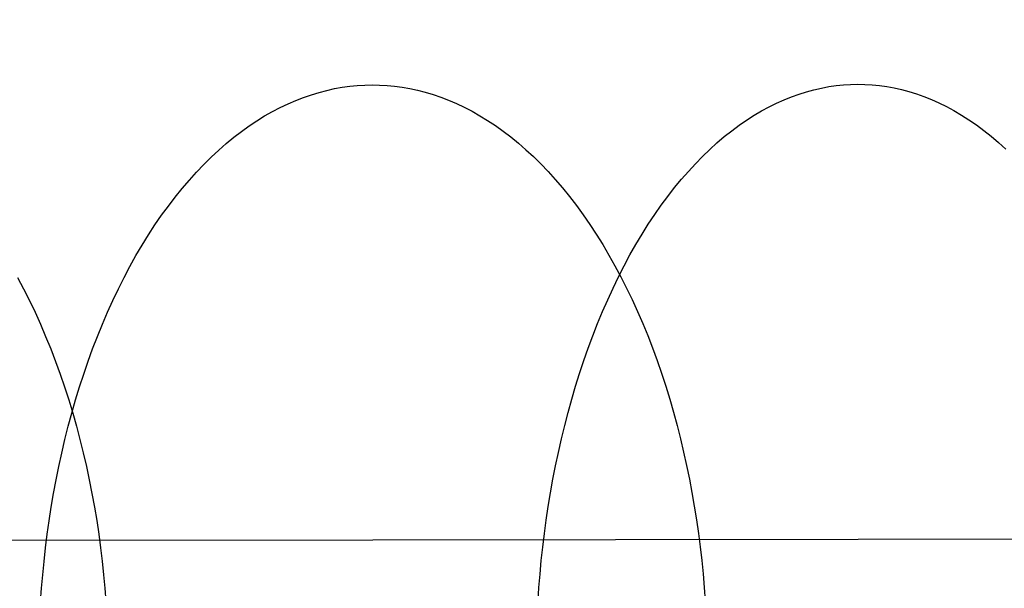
# Model space of a CAD drawing. Header units: millimetres. Extents: x -2852 to 102, y -106 to 97.
# Tile 138 of 256: x -2478 to -2466, y -4 to 3. Entities that reach past the tile are written whole.
import ezdxf

# ---------------------------------------------------------------- set-up
doc = ezdxf.new("R2010")
doc.units = ezdxf.units.MM
doc.header["$MEASUREMENT"] = 0
doc.layers.add('Predefinito', color=5, linetype='Continuous')

msp = doc.modelspace()

# ---------------------------------------------------------------- linework, layer by layer
at = {"layer": 'Predefinito', "extrusion": (-0.001366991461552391, 0.9999990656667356, 0)}
msp.add_lwpolyline([(1899.674573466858, 1028.425676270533), (1950.258311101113, 936.0311236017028), (1967.400196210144, 906.575531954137), (1985.126516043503, 877.4701447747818), (2004.656316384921, 847.0844636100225), (2025.496176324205, 816.669032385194), (2036.394788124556, 801.6049686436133), (2047.581462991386, 786.7526361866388), (2059.048771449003, 772.1737902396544), (2070.848342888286, 757.8628825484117), (2082.852187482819, 744.0269988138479), (2095.232192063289, 730.5284931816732), (2107.740481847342, 717.6917338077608), (2114.150143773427, 711.4284940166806), (2120.668526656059, 705.278737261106), (2127.105031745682, 699.4242024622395), (2133.651606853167, 693.6936066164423), (2140.312207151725, 688.0966408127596), (2147.090787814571, 682.6429961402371), (2153.75026149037, 677.5237656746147), (2160.526113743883, 672.5595220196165), (2167.421020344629, 667.7628195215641), (2174.437410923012, 663.1468989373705), (2181.31288946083, 658.8844485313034), (2188.305132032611, 654.8160355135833), (2195.415453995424, 650.9559758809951), (2202.64302808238, 647.320413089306), (2209.73752194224, 644.0360807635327), (2216.937413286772, 640.9926609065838), (2220.575985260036, 639.5662277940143), (2224.239767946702, 638.2060043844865), (2227.928330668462, 636.9140345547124), (2231.64124274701, 635.6923621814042), (2235.831195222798, 634.408737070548), (2240.048173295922, 633.2171015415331), (2244.289387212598, 632.1182628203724), (2248.553001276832, 631.1118868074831), (2252.586947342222, 630.2482168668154), (2256.637848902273, 629.4656582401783), (2260.704069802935, 628.7638639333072), (2264.783395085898, 628.1424203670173), (2268.846862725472, 627.6041235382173), (2272.919590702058, 627.1439552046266), (2277.000234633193, 626.7611647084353), (2281.087450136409, 626.4550013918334), (2285.179869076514, 626.2246883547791), (2289.276028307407, 626.0693437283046), (2293.374440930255, 625.98805940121), (2297.473620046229, 625.979927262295), (2305.646792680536, 626.1784472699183), (2313.808414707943, 626.6564582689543), (2321.949898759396, 627.4059781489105), (2330.063045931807, 628.4188195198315), (2338.132338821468, 629.6855258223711), (2346.159212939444, 631.19934427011), (2354.137618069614, 632.9527950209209), (2362.061503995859, 634.9383982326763), (2369.890818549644, 637.1387617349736), (2377.655943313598, 639.5559469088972), (2385.352627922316, 642.1840648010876), (2392.976220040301, 645.0172180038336), (2400.434543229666, 648.0133496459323), (2407.813089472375, 651.2003683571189), (2415.108121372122, 654.574644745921), (2422.315901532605, 658.1325494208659), (2429.27810764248, 661.7871694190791), (2436.148314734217, 665.6118309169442), (2442.921659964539, 669.6045235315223), (2449.593583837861, 673.7639364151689), (2455.744190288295, 677.8085140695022), (2461.79696152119, 681.9980824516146), (2467.746880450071, 686.3327562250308), (2473.588068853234, 690.8129082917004), (2480.985152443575, 696.835755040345), (2488.178176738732, 703.1012744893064), (2491.987888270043, 706.5957953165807), (2495.734193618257, 710.1583616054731), (2499.416204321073, 713.7875134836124), (2503.033206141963, 717.481423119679), (2509.945883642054, 724.9170763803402), (2516.605686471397, 732.579540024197), (2522.960022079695, 740.3811103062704), (2529.075879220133, 748.3716608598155), (2534.957113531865, 756.5253814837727), (2540.622272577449, 764.8319886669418), (2546.117810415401, 773.3251265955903), (2551.423854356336, 781.9349877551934), (2556.659804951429, 790.8208707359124), (2561.739512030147, 799.7986763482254), (2571.509788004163, 817.9680090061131), (2626.827584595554, 928.1936540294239), (2638.541319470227, 949.7322297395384), (2651.215680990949, 971.6716347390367), (2674.70444038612, 1009.524286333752), (2677.831677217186, 1014.878638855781), (2679.262425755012, 1017.450514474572), (2680.646061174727, 1020.04534911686), (2681.887900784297, 1022.49666156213), (2683.067744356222, 1024.978650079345), (2684.055893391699, 1027.222851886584), (2684.522245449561, 1028.356636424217), (2684.967345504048, 1029.498783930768)], dxfattribs=at)
msp.add_lwpolyline([(1899.674573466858, 1028.425676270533), (1950.258311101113, 936.0311236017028), (1967.400196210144, 906.575531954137), (1985.126516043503, 877.4701447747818), (2004.656316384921, 847.0844636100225), (2025.496176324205, 816.669032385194), (2036.394788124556, 801.6049686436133), (2047.581462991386, 786.7526361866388), (2059.048771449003, 772.1737902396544), (2070.848342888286, 757.8628825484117), (2082.852187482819, 744.0269988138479), (2095.232192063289, 730.5284931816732), (2107.740481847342, 717.6917338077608), (2114.150143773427, 711.4284940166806), (2120.668526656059, 705.278737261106), (2127.105031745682, 699.4242024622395), (2133.651606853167, 693.6936066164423), (2140.312207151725, 688.0966408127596), (2147.090787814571, 682.6429961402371), (2153.75026149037, 677.5237656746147), (2160.526113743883, 672.5595220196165), (2167.421020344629, 667.7628195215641), (2174.437410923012, 663.1468989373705), (2181.31288946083, 658.8844485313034), (2188.305132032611, 654.8160355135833), (2195.415453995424, 650.9559758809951), (2202.64302808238, 647.320413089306), (2209.73752194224, 644.0360807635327), (2216.937413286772, 640.9926609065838), (2220.575985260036, 639.5662277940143), (2224.239767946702, 638.2060043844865), (2227.928330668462, 636.9140345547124), (2231.64124274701, 635.6923621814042), (2235.831195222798, 634.408737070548), (2240.048173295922, 633.2171015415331), (2244.289387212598, 632.1182628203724), (2248.553001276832, 631.1118868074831), (2252.586947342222, 630.2482168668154), (2256.637848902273, 629.4656582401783), (2260.704069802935, 628.7638639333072), (2264.783395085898, 628.1424203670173), (2268.846862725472, 627.6041235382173), (2272.919590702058, 627.1439552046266), (2277.000234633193, 626.7611647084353), (2281.087450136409, 626.4550013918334), (2285.179869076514, 626.2246883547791), (2289.276028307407, 626.0693437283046), (2293.374440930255, 625.98805940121), (2297.473620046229, 625.979927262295), (2305.646792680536, 626.1784472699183), (2313.808414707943, 626.6564582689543), (2321.949898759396, 627.4059781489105), (2330.063045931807, 628.4188195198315), (2338.132338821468, 629.6855258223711), (2346.159212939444, 631.19934427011), (2354.137618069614, 632.9527950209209), (2362.061503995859, 634.9383982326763), (2369.890818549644, 637.1387617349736), (2377.655943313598, 639.5559469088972), (2385.352627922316, 642.1840648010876), (2392.976220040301, 645.0172180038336), (2400.434543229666, 648.0133496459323), (2407.813089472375, 651.2003683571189), (2415.108121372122, 654.574644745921), (2422.315901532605, 658.1325494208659), (2429.27810764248, 661.7871694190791), (2436.148314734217, 665.6118309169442), (2442.921659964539, 669.6045235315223), (2449.593583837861, 673.7639364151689), (2455.744190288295, 677.8085140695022), (2461.79696152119, 681.9980824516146), (2467.746880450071, 686.3327562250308), (2473.588068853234, 690.8129082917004), (2480.985152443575, 696.835755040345), (2488.178176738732, 703.1012744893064), (2491.987888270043, 706.5957953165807), (2495.734193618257, 710.1583616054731), (2499.416204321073, 713.7875134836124), (2503.033206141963, 717.481423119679), (2509.945883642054, 724.9170763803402), (2516.605686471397, 732.579540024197), (2522.960022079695, 740.3811103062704), (2529.075879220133, 748.3716608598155), (2534.957113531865, 756.5253814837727), (2540.622272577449, 764.8319886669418), (2546.117810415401, 773.3251265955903), (2551.423854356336, 781.9349877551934), (2556.659804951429, 790.8208707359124), (2561.739512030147, 799.7986763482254), (2571.509788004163, 817.9680090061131), (2626.827584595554, 928.1936540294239), (2638.541319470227, 949.7322297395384), (2651.215680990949, 971.6716347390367), (2674.70444038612, 1009.524286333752), (2677.831677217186, 1014.878638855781), (2679.262425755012, 1017.450514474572), (2680.646061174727, 1020.04534911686), (2681.887900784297, 1022.49666156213), (2683.067744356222, 1024.978650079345), (2684.055893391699, 1027.222851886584), (2684.522245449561, 1028.356636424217), (2684.967345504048, 1029.498783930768)], dxfattribs=at)
at = {"layer": 'Predefinito'}
for points in [[(-2477.582517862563, -4.122179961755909, 685.1212166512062), (-2477.571162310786, -3.961284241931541, 685.1376968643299), (-2477.557553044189, -3.799637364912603, 685.1573871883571), (-2477.541649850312, -3.637369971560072, 685.1803446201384), (-2477.523415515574, -3.474617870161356, 685.2066218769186), (-2477.502816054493, -3.311521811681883, 685.2362670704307), (-2477.479820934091, -3.148227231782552, 685.2693233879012), (-2477.454403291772, -2.984883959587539, 685.3058287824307), (-2477.42654014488, -2.821645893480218, 685.3458156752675), (-2477.396212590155, -2.658670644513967, 685.3893106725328), (-2477.363405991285, -2.496119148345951, 685.4363342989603), (-2477.328110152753, -2.33415524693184, 685.4869007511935), (-2477.290319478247, -2.172945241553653, 685.5410176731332), (-2477.250033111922, -2.012657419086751, 685.5986859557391), (-2477.20725506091, -1.853461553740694, 685.6598995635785), (-2477.16199429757, -1.695528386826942, 685.7246453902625), (-2477.114264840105, -1.539029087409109, 685.7929031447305), (-2477.064085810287, -1.384134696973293, 685.8646452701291), (-2477.011481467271, -1.231015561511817, 685.9398368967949), (-2476.95648121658, -1.07984075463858, 686.0184358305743), (-2476.899119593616, -0.9307774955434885, 686.1003925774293), (-2476.839436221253, -0.7839905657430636, 686.1856504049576), (-2476.777475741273, -0.6396417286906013, 686.2741454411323), (-2476.713287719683, -0.4978891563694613, 686.3658068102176), (-2476.646926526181, -0.3588868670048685, 686.460556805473), (-2476.578451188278, -0.222784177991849, 686.5583110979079), (-2476.507925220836, -0.0897251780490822, 686.6589789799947), (-2476.435416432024, 0.0401517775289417, 686.7624636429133), (-2476.360996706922, 0.1667145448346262, 686.8686624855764), (-2476.284741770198, 0.2898376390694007, 686.9774674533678), (-2476.206730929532, 0.4094026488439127, 687.0887654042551), (-2476.127046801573, 0.5252986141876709, 687.2024384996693), (-2476.04577502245, 0.6374223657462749, 687.3183646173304), (-2475.963003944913, 0.7456788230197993, 687.4364177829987), (-2475.878824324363, 0.8499812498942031, 687.5564686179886), (-2475.793328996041, 0.9502514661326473, 687.6783847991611), (-2475.706612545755, 1.046420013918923, 687.8020315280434), (-2475.618770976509, 1.138426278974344, 687.9272720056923), (-2475.5299013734, 1.226218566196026, 688.0539679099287), (-2475.440101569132, 1.309754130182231, 688.1819798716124), (-2475.34946981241, 1.388999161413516, 688.3111679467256), (-2475.258104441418, 1.463928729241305, 688.4413920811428), (-2475.166103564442, 1.534526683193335, 688.5725125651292), (-2475.073564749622, 1.600785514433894, 688.7043904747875), (-2474.980584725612, 1.662706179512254, 688.836888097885), (-2474.887259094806, 1.720297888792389, 688.9698693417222), (-2474.793682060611, 1.773577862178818, 689.1032001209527), (-2474.699946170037, 1.822571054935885, 689.2367487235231), (-2474.606142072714, 1.867309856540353, 689.3703861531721), (-2474.512358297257, 1.907833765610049, 689.5039864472), (-2474.418681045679, 1.944189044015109, 689.637426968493), (-2474.325194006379, 1.976428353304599, 689.7705886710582), (-2474.231978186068, 2.004610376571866, 689.903356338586), (-2474.139111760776, 2.028799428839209, 690.0356187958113), (-2474.04666994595, 2.0490650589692, 690.167269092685), (-2473.954724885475, 2.065481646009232, 690.2982046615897), (-2473.863345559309, 2.078127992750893, 690.4283274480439), (-2473.772597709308, 2.087086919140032, 690.5575440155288), (-2473.68254378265, 2.092444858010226, 690.6857656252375), (-2473.593242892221, 2.09429145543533, 690.8129082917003), (-2473.503937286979, 2.092689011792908, 690.940050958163), (-2473.413869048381, 2.087577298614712, 691.0682725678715), (-2473.323097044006, 2.078866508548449, 691.1974891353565), (-2473.231683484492, 2.066470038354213, 691.3276119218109), (-2473.139693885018, 2.050304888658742, 691.4585474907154), (-2473.047197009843, 2.030292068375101, 691.5901977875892), (-2472.954264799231, 2.006357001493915, 691.7224602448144), (-2472.8609722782, 1.978429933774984, 691.8552279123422), (-2472.767397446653, 1.946446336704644, 691.9883896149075), (-2472.67362115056, 1.910347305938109, 692.1218301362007), (-2472.579726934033, 1.870079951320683, 692.2554304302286), (-2472.485800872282, 1.825597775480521, 692.3890678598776), (-2472.391931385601, 1.776861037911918, 692.5226164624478), (-2472.298209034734, 1.723837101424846, 692.6559472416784), (-2472.204726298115, 1.666500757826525, 692.7889284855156), (-2472.111577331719, 1.604834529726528, 692.9214261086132), (-2472.018857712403, 1.538828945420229, 693.0533040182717), (-2471.926664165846, 1.468482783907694, 693.1844245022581), (-2471.835094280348, 1.393803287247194, 693.3146486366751), (-2471.744246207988, 1.314806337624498, 693.4438367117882), (-2471.654218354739, 1.231516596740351, 693.571848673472), (-2471.565109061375, 1.143967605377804, 693.6985445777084), (-2471.4770162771, 1.05220184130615, 693.8237850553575), (-2471.39003722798, 0.9562707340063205, 693.9474317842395), (-2471.304268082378, 0.8562346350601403, 694.069347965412), (-2471.219803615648, 0.7521627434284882, 694.1893988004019), (-2471.136736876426, 0.6441329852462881, 694.3074519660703), (-2471.055158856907, 0.5322318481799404, 694.4233780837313), (-2470.975158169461, 0.4165541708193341, 694.5370511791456), (-2470.896820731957, 0.2972028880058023, 694.6483491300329), (-2470.820229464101, 0.1742887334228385, 694.7571540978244), (-2470.745463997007, 0.0479299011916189, 694.8633529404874), (-2470.672600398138, -0.0817483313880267, 694.966837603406), (-2470.601710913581, -0.2146140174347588, 695.0675054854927), (-2470.532863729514, -0.3505289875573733, 695.1652597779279), (-2470.466122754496, -0.489349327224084, 695.2600097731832), (-2470.401547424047, -0.6309258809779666, 695.3516711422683), (-2470.339192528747, -0.7751047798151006, 695.4401661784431), (-2470.279108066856, -0.9217279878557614, 695.5254240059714), (-2470.221339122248, -1.07063386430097, 695.6073807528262), (-2470.165925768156, -1.221657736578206, 695.6859796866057), (-2470.112902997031, -1.374632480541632, 695.7611713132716), (-2470.062300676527, -1.529389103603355, 695.8329134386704), (-2470.014143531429, -1.685757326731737, 695.9011711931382), (-2469.968451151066, -1.843566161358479, 695.9659170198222), (-2469.925238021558, -2.002644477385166, 696.0271306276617), (-2469.884513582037, -2.162821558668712, 696.0847989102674), (-2469.846282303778, -2.323927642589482, 696.1389158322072), (-2469.810543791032, -2.485794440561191, 696.1894822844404), (-2469.777292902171, -2.648255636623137, 696.2365059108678), (-2469.746519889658, -2.811147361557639, 696.280000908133), (-2469.718210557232, -2.974308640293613, 696.31998780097), (-2469.692346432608, -3.137581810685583, 696.3564931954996), (-2469.66890495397, -3.300812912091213, 696.3895495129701), (-2469.647859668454, -3.463852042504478, 696.4191947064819), (-2469.629180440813, -3.626553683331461, 696.4454719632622), (-2469.612833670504, -3.788776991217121, 696.4684293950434), (-2469.59878251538, -3.950386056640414, 696.4881197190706), (-2469.586987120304, -4.111250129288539, 696.5045999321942)], [(-2477.582517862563, -4.122179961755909, 685.1212166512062), (-2477.571162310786, -3.961284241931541, 685.1376968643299), (-2477.557553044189, -3.799637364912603, 685.1573871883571), (-2477.541649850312, -3.637369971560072, 685.1803446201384), (-2477.523415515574, -3.474617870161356, 685.2066218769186), (-2477.502816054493, -3.311521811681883, 685.2362670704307), (-2477.479820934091, -3.148227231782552, 685.2693233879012), (-2477.454403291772, -2.984883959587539, 685.3058287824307), (-2477.42654014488, -2.821645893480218, 685.3458156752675), (-2477.396212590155, -2.658670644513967, 685.3893106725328), (-2477.363405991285, -2.496119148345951, 685.4363342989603), (-2477.328110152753, -2.33415524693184, 685.4869007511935), (-2477.290319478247, -2.172945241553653, 685.5410176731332), (-2477.250033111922, -2.012657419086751, 685.5986859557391), (-2477.20725506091, -1.853461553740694, 685.6598995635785), (-2477.16199429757, -1.695528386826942, 685.7246453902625), (-2477.114264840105, -1.539029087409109, 685.7929031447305), (-2477.064085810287, -1.384134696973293, 685.8646452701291), (-2477.011481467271, -1.231015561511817, 685.9398368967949), (-2476.95648121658, -1.07984075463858, 686.0184358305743), (-2476.899119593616, -0.9307774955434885, 686.1003925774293), (-2476.839436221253, -0.7839905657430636, 686.1856504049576), (-2476.777475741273, -0.6396417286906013, 686.2741454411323), (-2476.713287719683, -0.4978891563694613, 686.3658068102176), (-2476.646926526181, -0.3588868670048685, 686.460556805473), (-2476.578451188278, -0.222784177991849, 686.5583110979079), (-2476.507925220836, -0.0897251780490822, 686.6589789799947), (-2476.435416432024, 0.0401517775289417, 686.7624636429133), (-2476.360996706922, 0.1667145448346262, 686.8686624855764), (-2476.284741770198, 0.2898376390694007, 686.9774674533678), (-2476.206730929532, 0.4094026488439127, 687.0887654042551), (-2476.127046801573, 0.5252986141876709, 687.2024384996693), (-2476.04577502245, 0.6374223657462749, 687.3183646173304), (-2475.963003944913, 0.7456788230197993, 687.4364177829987), (-2475.878824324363, 0.8499812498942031, 687.5564686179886), (-2475.793328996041, 0.9502514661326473, 687.6783847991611), (-2475.706612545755, 1.046420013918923, 687.8020315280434), (-2475.618770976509, 1.138426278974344, 687.9272720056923), (-2475.5299013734, 1.226218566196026, 688.0539679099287), (-2475.440101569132, 1.309754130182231, 688.1819798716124), (-2475.34946981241, 1.388999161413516, 688.3111679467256), (-2475.258104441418, 1.463928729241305, 688.4413920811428), (-2475.166103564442, 1.534526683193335, 688.5725125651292), (-2475.073564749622, 1.600785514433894, 688.7043904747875), (-2474.980584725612, 1.662706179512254, 688.836888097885), (-2474.887259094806, 1.720297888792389, 688.9698693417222), (-2474.793682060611, 1.773577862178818, 689.1032001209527), (-2474.699946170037, 1.822571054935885, 689.2367487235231), (-2474.606142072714, 1.867309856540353, 689.3703861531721), (-2474.512358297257, 1.907833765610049, 689.5039864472), (-2474.418681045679, 1.944189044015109, 689.637426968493), (-2474.325194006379, 1.976428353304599, 689.7705886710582), (-2474.231978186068, 2.004610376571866, 689.903356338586), (-2474.139111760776, 2.028799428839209, 690.0356187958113), (-2474.04666994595, 2.0490650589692, 690.167269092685), (-2473.954724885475, 2.065481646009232, 690.2982046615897), (-2473.863345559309, 2.078127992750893, 690.4283274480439), (-2473.772597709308, 2.087086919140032, 690.5575440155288), (-2473.68254378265, 2.092444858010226, 690.6857656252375), (-2473.593242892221, 2.09429145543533, 690.8129082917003), (-2473.503937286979, 2.092689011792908, 690.940050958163), (-2473.413869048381, 2.087577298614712, 691.0682725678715), (-2473.323097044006, 2.078866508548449, 691.1974891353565), (-2473.231683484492, 2.066470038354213, 691.3276119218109), (-2473.139693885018, 2.050304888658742, 691.4585474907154), (-2473.047197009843, 2.030292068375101, 691.5901977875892), (-2472.954264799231, 2.006357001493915, 691.7224602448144), (-2472.8609722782, 1.978429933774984, 691.8552279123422), (-2472.767397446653, 1.946446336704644, 691.9883896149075), (-2472.67362115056, 1.910347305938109, 692.1218301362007), (-2472.579726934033, 1.870079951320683, 692.2554304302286), (-2472.485800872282, 1.825597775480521, 692.3890678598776), (-2472.391931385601, 1.776861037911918, 692.5226164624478), (-2472.298209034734, 1.723837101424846, 692.6559472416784), (-2472.204726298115, 1.666500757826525, 692.7889284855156), (-2472.111577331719, 1.604834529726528, 692.9214261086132), (-2472.018857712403, 1.538828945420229, 693.0533040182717), (-2471.926664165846, 1.468482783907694, 693.1844245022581), (-2471.835094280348, 1.393803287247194, 693.3146486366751), (-2471.744246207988, 1.314806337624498, 693.4438367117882), (-2471.654218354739, 1.231516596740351, 693.571848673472), (-2471.565109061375, 1.143967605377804, 693.6985445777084), (-2471.4770162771, 1.05220184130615, 693.8237850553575), (-2471.39003722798, 0.9562707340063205, 693.9474317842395), (-2471.304268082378, 0.8562346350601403, 694.069347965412), (-2471.219803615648, 0.7521627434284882, 694.1893988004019), (-2471.136736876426, 0.6441329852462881, 694.3074519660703), (-2471.055158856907, 0.5322318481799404, 694.4233780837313), (-2470.975158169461, 0.4165541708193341, 694.5370511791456), (-2470.896820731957, 0.2972028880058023, 694.6483491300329), (-2470.820229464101, 0.1742887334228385, 694.7571540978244), (-2470.745463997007, 0.0479299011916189, 694.8633529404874), (-2470.672600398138, -0.0817483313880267, 694.966837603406), (-2470.601710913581, -0.2146140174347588, 695.0675054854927), (-2470.532863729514, -0.3505289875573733, 695.1652597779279), (-2470.466122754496, -0.489349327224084, 695.2600097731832), (-2470.401547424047, -0.6309258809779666, 695.3516711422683), (-2470.339192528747, -0.7751047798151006, 695.4401661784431), (-2470.279108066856, -0.9217279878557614, 695.5254240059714), (-2470.221339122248, -1.07063386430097, 695.6073807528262), (-2470.165925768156, -1.221657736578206, 695.6859796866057), (-2470.112902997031, -1.374632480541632, 695.7611713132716), (-2470.062300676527, -1.529389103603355, 695.8329134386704), (-2470.014143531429, -1.685757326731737, 695.9011711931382), (-2469.968451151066, -1.843566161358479, 695.9659170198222), (-2469.925238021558, -2.002644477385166, 696.0271306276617), (-2469.884513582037, -2.162821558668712, 696.0847989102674), (-2469.846282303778, -2.323927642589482, 696.1389158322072), (-2469.810543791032, -2.485794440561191, 696.1894822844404), (-2469.777292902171, -2.648255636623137, 696.2365059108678), (-2469.746519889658, -2.811147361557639, 696.280000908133), (-2469.718210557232, -2.974308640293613, 696.31998780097), (-2469.692346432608, -3.137581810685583, 696.3564931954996), (-2469.66890495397, -3.300812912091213, 696.3895495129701), (-2469.647859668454, -3.463852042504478, 696.4191947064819), (-2469.629180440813, -3.626553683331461, 696.4454719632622), (-2469.612833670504, -3.788776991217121, 696.4684293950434), (-2469.59878251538, -3.950386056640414, 696.4881197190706), (-2469.586987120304, -4.111250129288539, 696.5045999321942)], [(-2471.597866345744, -4.113998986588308, 680.542949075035), (-2471.586926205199, -3.953103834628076, 680.559713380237), (-2471.573813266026, -3.791457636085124, 680.579743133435), (-2471.558488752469, -3.629191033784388, 680.6030963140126), (-2471.540916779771, -3.46643983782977, 680.6298265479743), (-2471.521064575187, -3.303344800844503, 680.659982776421), (-2471.498902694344, -3.140051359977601, 680.6936089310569), (-2471.47440523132, -2.976709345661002, 680.7307436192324), (-2471.447550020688, -2.813472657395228, 680.7714198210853), (-2471.418318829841, -2.650498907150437, 680.815664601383), (-2471.386697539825, -2.487949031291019, 680.8634988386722), (-2471.352676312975, -2.325986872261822, 680.9149369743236), (-2471.316249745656, -2.164778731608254, 680.9699867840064), (-2471.277417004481, -2.004492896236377, 681.028649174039), (-2471.236181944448, -1.845299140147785, 681.0909180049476), (-2471.19255320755, -1.687368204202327, 681.1567799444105), (-2471.146544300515, -1.530871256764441, 681.2262143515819), (-2471.098173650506, -1.37597933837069, 681.2991931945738), (-2471.047464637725, -1.222862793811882, 681.3756810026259), (-2470.99444560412, -1.071690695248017, 681.4556348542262), (-2470.939149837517, -0.9226302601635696, 681.5390044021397), (-2470.881615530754, -0.7758462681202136, 681.62573193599), (-2470.82188571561, -0.631500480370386, 681.7157524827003), (-2470.760008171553, -0.4897510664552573, 681.8089939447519), (-2470.696035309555, -0.3507520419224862, 681.9053772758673), (-2470.630024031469, -0.2146527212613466, 682.0048166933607), (-2470.562035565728, -0.0815971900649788, 682.1072199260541), (-2470.492135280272, 0.0482761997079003, 682.2124884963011), (-2470.420392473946, 0.174835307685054, 682.3205180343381), (-2470.346880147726, 0.2979546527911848, 682.4311986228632), (-2470.271674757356, 0.4175158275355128, 682.5444151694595), (-2470.194855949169, 0.533407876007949, 682.6600478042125), (-2470.116506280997, 0.6455276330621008, 682.7779722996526), (-2470.036710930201, 0.7537800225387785, 682.898060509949), (-2469.955557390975, 0.8580783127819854, 683.0201808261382), (-2469.873135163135, 0.9583443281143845, 683.144198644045), (-2469.789535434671, 1.054508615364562, 683.26997684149), (-2469.704850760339, 1.146510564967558, 683.3973762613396), (-2469.619174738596, 1.234298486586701, 683.5262561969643), (-2469.532601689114, 1.317829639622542, 683.656474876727), (-2469.445226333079, 1.397070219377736, 683.7878899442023), (-2469.357143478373, 1.471995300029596, 683.9203589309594), (-2469.268447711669, 1.542588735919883, 684.053739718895), (-2469.179233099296, 1.608843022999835, 684.1878909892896), (-2469.089592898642, 1.670759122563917, 684.3226726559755), (-2468.999619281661, 1.728346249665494, 684.4579462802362), (-2468.909403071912, 1.78162162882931, 684.5935754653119), (-2468.819033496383, 1.830610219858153, 684.7294262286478), (-2468.72859795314, 1.875344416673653, 684.8653673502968), (-2468.638181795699, 1.915863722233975, 685.0012706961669), (-2468.547868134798, 1.952214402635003, 685.1370115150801), (-2468.457737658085, 1.98444912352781, 685.2724687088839), (-2468.367868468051, 2.012626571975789, 685.407525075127), (-2468.278335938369, 2.036811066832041, 685.5420675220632), (-2468.189212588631, 2.057072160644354, 685.6759872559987), (-2468.100567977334, 2.073484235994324, 685.8091799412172), (-2468.012468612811, 2.086126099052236, 685.9415458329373), (-2467.924977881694, 2.095080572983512, 686.0729898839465), (-2467.838155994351, 2.100434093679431, 686.2034218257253), (-2467.752059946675, 2.102276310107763, 686.3327562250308), (-2467.665959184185, 2.100669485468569, 686.4620906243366), (-2467.579122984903, 2.095553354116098, 686.5925225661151), (-2467.491608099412, 2.086838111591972, 686.7239666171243), (-2467.40347450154, 2.074437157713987, 686.8563325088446), (-2467.314785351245, 2.058267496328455, 686.989525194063), (-2467.225606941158, 2.038250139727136, 687.1234449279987), (-2467.136008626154, 2.01431051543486, 687.2579873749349), (-2467.046062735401, 1.986378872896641, 687.3930437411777), (-2466.955844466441, 1.954390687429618, 687.5285009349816), (-2466.865431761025, 1.918287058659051, 687.6642417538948), (-2466.774905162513, 1.878015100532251, 687.800145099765), (-2466.684347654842, 1.833528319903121, 687.9360862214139), (-2466.593844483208, 1.784786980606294, 688.0719369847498), (-2466.503482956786, 1.731758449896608, 688.2075661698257), (-2466.413352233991, 1.67441752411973, 688.3428397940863), (-2466.323543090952, 1.612746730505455, 688.4776214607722), (-2466.234147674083, 1.546736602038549, 688.6117727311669), (-2466.145259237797, 1.476385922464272, 688.7451535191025), (-2466.056971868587, 1.401701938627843, 688.8776225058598), (-2465.969380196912, 1.322700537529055, 689.009037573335)], [(-2471.597866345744, -4.113998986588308, 680.542949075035), (-2471.586926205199, -3.953103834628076, 680.559713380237), (-2471.573813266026, -3.791457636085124, 680.579743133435), (-2471.558488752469, -3.629191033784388, 680.6030963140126), (-2471.540916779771, -3.46643983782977, 680.6298265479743), (-2471.521064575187, -3.303344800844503, 680.659982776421), (-2471.498902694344, -3.140051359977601, 680.6936089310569), (-2471.47440523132, -2.976709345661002, 680.7307436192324), (-2471.447550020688, -2.813472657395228, 680.7714198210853), (-2471.418318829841, -2.650498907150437, 680.815664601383), (-2471.386697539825, -2.487949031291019, 680.8634988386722), (-2471.352676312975, -2.325986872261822, 680.9149369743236), (-2471.316249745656, -2.164778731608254, 680.9699867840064), (-2471.277417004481, -2.004492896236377, 681.028649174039), (-2471.236181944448, -1.845299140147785, 681.0909180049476), (-2471.19255320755, -1.687368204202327, 681.1567799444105), (-2471.146544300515, -1.530871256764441, 681.2262143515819), (-2471.098173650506, -1.37597933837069, 681.2991931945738), (-2471.047464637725, -1.222862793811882, 681.3756810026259), (-2470.99444560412, -1.071690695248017, 681.4556348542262), (-2470.939149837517, -0.9226302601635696, 681.5390044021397), (-2470.881615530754, -0.7758462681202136, 681.62573193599), (-2470.82188571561, -0.631500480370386, 681.7157524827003), (-2470.760008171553, -0.4897510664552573, 681.8089939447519), (-2470.696035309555, -0.3507520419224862, 681.9053772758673), (-2470.630024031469, -0.2146527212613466, 682.0048166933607), (-2470.562035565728, -0.0815971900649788, 682.1072199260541), (-2470.492135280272, 0.0482761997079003, 682.2124884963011), (-2470.420392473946, 0.174835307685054, 682.3205180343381), (-2470.346880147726, 0.2979546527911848, 682.4311986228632), (-2470.271674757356, 0.4175158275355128, 682.5444151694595), (-2470.194855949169, 0.533407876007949, 682.6600478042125), (-2470.116506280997, 0.6455276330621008, 682.7779722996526), (-2470.036710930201, 0.7537800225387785, 682.898060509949), (-2469.955557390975, 0.8580783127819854, 683.0201808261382), (-2469.873135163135, 0.9583443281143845, 683.144198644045), (-2469.789535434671, 1.054508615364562, 683.26997684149), (-2469.704850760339, 1.146510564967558, 683.3973762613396), (-2469.619174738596, 1.234298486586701, 683.5262561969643), (-2469.532601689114, 1.317829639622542, 683.656474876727), (-2469.445226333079, 1.397070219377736, 683.7878899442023), (-2469.357143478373, 1.471995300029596, 683.9203589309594), (-2469.268447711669, 1.542588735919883, 684.053739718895), (-2469.179233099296, 1.608843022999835, 684.1878909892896), (-2469.089592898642, 1.670759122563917, 684.3226726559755), (-2468.999619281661, 1.728346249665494, 684.4579462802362), (-2468.909403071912, 1.78162162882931, 684.5935754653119), (-2468.819033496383, 1.830610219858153, 684.7294262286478), (-2468.72859795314, 1.875344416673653, 684.8653673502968), (-2468.638181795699, 1.915863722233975, 685.0012706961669), (-2468.547868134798, 1.952214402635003, 685.1370115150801), (-2468.457737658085, 1.98444912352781, 685.2724687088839), (-2468.367868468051, 2.012626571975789, 685.407525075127), (-2468.278335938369, 2.036811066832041, 685.5420675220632), (-2468.189212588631, 2.057072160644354, 685.6759872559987), (-2468.100567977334, 2.073484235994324, 685.8091799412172), (-2468.012468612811, 2.086126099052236, 685.9415458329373), (-2467.924977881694, 2.095080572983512, 686.0729898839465), (-2467.838155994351, 2.100434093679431, 686.2034218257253), (-2467.752059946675, 2.102276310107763, 686.3327562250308), (-2467.665959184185, 2.100669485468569, 686.4620906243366), (-2467.579122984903, 2.095553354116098, 686.5925225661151), (-2467.491608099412, 2.086838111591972, 686.7239666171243), (-2467.40347450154, 2.074437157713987, 686.8563325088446), (-2467.314785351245, 2.058267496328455, 686.989525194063), (-2467.225606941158, 2.038250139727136, 687.1234449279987), (-2467.136008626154, 2.01431051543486, 687.2579873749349), (-2467.046062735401, 1.986378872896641, 687.3930437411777), (-2466.955844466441, 1.954390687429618, 687.5285009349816), (-2466.865431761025, 1.918287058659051, 687.6642417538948), (-2466.774905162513, 1.878015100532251, 687.800145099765), (-2466.684347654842, 1.833528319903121, 687.9360862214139), (-2466.593844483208, 1.784786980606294, 688.0719369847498), (-2466.503482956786, 1.731758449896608, 688.2075661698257), (-2466.413352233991, 1.67441752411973, 688.3428397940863), (-2466.323543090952, 1.612746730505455, 688.4776214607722), (-2466.234147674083, 1.546736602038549, 688.6117727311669), (-2466.145259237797, 1.476385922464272, 688.7451535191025), (-2466.056971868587, 1.401701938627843, 688.8776225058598), (-2465.969380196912, 1.322700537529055, 689.009037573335)], [(-2477.859551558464, -0.2245354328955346, 700.9890698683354), (-2477.787505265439, -0.3604460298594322, 701.0844970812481), (-2477.717663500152, -0.4992621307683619, 701.1769915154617), (-2477.650088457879, -0.6408345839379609, 701.2664708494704), (-2477.584837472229, -0.7850095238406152, 701.3528592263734), (-2477.521962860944, -0.9316289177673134, 701.4360874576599), (-2477.461511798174, -1.080531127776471, 701.5160931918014), (-2477.40352621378, -1.231551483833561, 701.5928210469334), (-2477.348042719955, -1.384522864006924, 701.6662227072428), (-2477.295092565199, -1.539276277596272, 701.7362569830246), (-2477.244701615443, -1.695641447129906, 701.802889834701), (-2477.196890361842, -1.853447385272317, 701.8660943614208), (-2477.151673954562, -2.012522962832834, 701.92585075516), (-2477.109062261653, -2.172697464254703, 701.9821462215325), (-2477.069059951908, -2.333801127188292, 702.0349748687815), (-2477.031666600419, -2.495665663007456, 702.0843375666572), (-2476.996876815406, -2.658124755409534, 702.1302417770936), (-2476.96468038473, -2.821014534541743, 702.1727013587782), (-2476.935062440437, -2.984174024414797, 702.2117363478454), (-2476.908003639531, -3.147445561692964, 702.2473727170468), (-2476.883480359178, -3.310675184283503, 702.2796421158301), (-2476.861464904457, -3.473712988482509, 702.3085815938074), (-2476.841925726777, -3.636413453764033, 702.3342333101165), (-2476.824827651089, -3.798635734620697, 702.3566442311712), (-2476.810132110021, -3.960243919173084, 702.3758658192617), (-2476.797797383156, -4.121107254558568, 702.3919537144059)], [(-2477.859551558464, -0.2245354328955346, 700.9890698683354), (-2477.787505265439, -0.3604460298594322, 701.0844970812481), (-2477.717663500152, -0.4992621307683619, 701.1769915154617), (-2477.650088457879, -0.6408345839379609, 701.2664708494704), (-2477.584837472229, -0.7850095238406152, 701.3528592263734), (-2477.521962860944, -0.9316289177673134, 701.4360874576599), (-2477.461511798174, -1.080531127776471, 701.5160931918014), (-2477.40352621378, -1.231551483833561, 701.5928210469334), (-2477.348042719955, -1.384522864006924, 701.6662227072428), (-2477.295092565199, -1.539276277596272, 701.7362569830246), (-2477.244701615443, -1.695641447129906, 701.802889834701), (-2477.196890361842, -1.853447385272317, 701.8660943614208), (-2477.151673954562, -2.012522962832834, 701.92585075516), (-2477.109062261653, -2.172697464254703, 701.9821462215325), (-2477.069059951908, -2.333801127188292, 702.0349748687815), (-2477.031666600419, -2.495665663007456, 702.0843375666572), (-2476.996876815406, -2.658124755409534, 702.1302417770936), (-2476.96468038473, -2.821014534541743, 702.1727013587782), (-2476.935062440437, -2.984174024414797, 702.2117363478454), (-2476.908003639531, -3.147445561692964, 702.2473727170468), (-2476.883480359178, -3.310675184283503, 702.2796421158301), (-2476.861464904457, -3.473712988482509, 702.3085815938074), (-2476.841925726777, -3.636413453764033, 702.3342333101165), (-2476.824827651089, -3.798635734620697, 702.3566442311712), (-2476.810132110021, -3.960243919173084, 702.3758658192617), (-2476.797797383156, -4.121107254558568, 702.3919537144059)]]:
    msp.add_polyline3d(points, dxfattribs=at)

doc.saveas('drawing.dxf')
